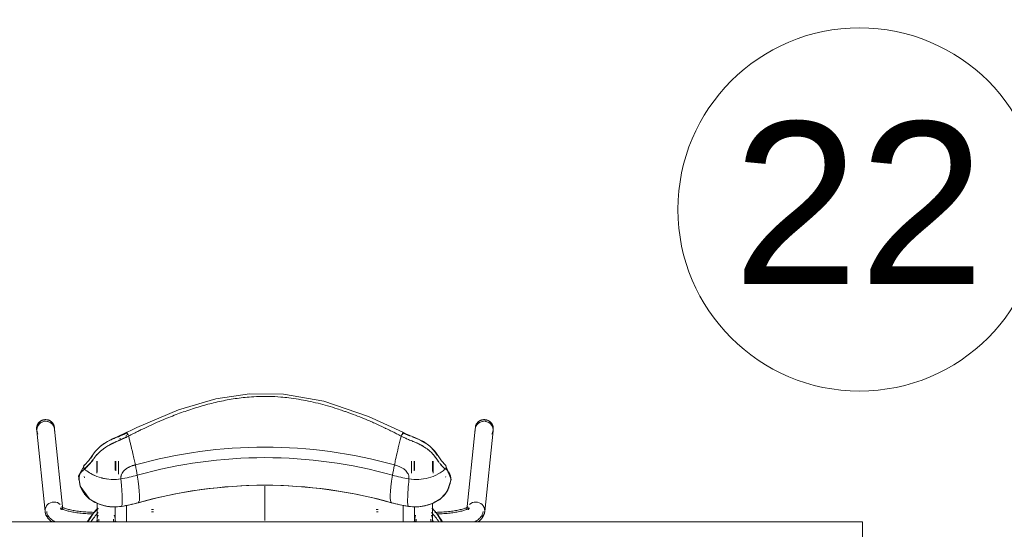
# Model space of a CAD drawing. Header units: metres. Extents: x 1.7 to 42.3, y -72.9 to -47.6.
# Tile 21 of 216: x 7.5 to 8.6, y -69.5 to -68.9. Entities that reach past the tile are written whole.
import ezdxf

# ---------------------------------------------------------------- set-up
doc = ezdxf.new("R2010")
doc.units = ezdxf.units.M
doc.layers.add('A-GENM', color=7, linetype='Continuous', lineweight=18)
doc.layers.add('I-FURN', color=7, linetype='Continuous', lineweight=18)
doc.layers.add('M-MNTG-IDEN', color=1, linetype='Continuous', lineweight=9, true_color=0xff0000)
doc.styles.add('Arial_1', font='arial.ttf', dxfattribs={"height": 0.1875})

# ---------------------------------------------------------------- blocks, each defined once
blk = doc.blocks.new('FDE_CJU03_ConjuntoUsoMúltiplo_1mesa4cadeiras - CJU03_ConjuntoUsoMúltiplo_01mesa04cadeiras-5394098-2PAV - FRIGORÍFICA')
at = {"layer": 'I-FURN', "color": 253, "true_color": 0xaaaaaa}
for p, q in [((-0.5519, 0.5646), (-0.5537, 0.5648)), ((-0.4585, 0.555), (-0.5519, 0.5646)), ((-0.5558, 0.5442), (-0.554, 0.544)), ((-0.554, 0.544), (-0.4606, 0.5344)), ((-0.4982, 0.5098), (-0.4992, 0.5099)), ((-0.4727, 0.503), (-0.4735, 0.5041)), ((-0.4467, 0.5056), (-0.4563, 0.4995)), ((-0.5049, 0.4947), (-0.5169, 0.4947)), ((-0.5028, 0.4954), (-0.5167, 0.4954)), ((-0.4498, 0.4947), (-0.4682, 0.4947)), ((-0.5457, 0.469), (-0.5494, 0.4607)), ((-0.5421, 0.4781), (-0.5448, 0.4712)), ((-0.5169, 0.474), (-0.5063, 0.474)), ((-0.5169, 0.4704), (-0.5028, 0.4704)), ((-0.5167, 0.4734), (-0.5056, 0.4734)), ((-0.4639, 0.474), (-0.4498, 0.474)), ((-0.5502, 0.4605), (-0.55, 0.4604)), ((-0.4467, 0.4609), (-0.4657, 0.4609)), ((-0.4657, 0.1409), (-0.4467, 0.1409)), ((-0.5018, 0.1314), (-0.5169, 0.1314)), ((-0.5063, 0.1277), (-0.5169, 0.1277)), ((-0.5056, 0.1284), (-0.5167, 0.1284)), ((-0.4498, 0.1277), (-0.4639, 0.1277)), ((-0.5169, 0.107), (-0.5041, 0.107)), ((-0.5167, 0.1064), (-0.5028, 0.1064)), ((-0.4681, 0.107), (-0.4498, 0.107)), ((-0.4622, 0.1081), (-0.4563, 0.1022)), ((-0.4992, 0.0918), (-0.4977, 0.0922)), ((-0.4735, 0.0976), (-0.4728, 0.0986)), ((-0.4467, 0.0961), (-0.4563, 0.1022)), ((-0.554, 0.0577), (-0.5558, 0.0575)), ((-0.4606, 0.0673), (-0.554, 0.0577)), ((-0.5519, 0.0371), (-0.4585, 0.0467)), ((-0.5537, 0.0369), (-0.5519, 0.0371))]:
    blk.add_line(p, q, dxfattribs=at)
at = {"layer": 'I-FURN', "color": 253, "true_color": 0xaaaaaa, "flags": 128}
for points in [[(-0.5537, 0.5648), (-0.5541, 0.5648), (-0.5545, 0.5648), (-0.5549, 0.5648), (-0.5553, 0.5648), (-0.5557, 0.5648), (-0.5561, 0.5647), (-0.5565, 0.5647), (-0.5569, 0.5646), (-0.5573, 0.5645), (-0.5577, 0.5644), (-0.5581, 0.5642), (-0.5585, 0.5641), (-0.5589, 0.5639), (-0.5592, 0.5637), (-0.5596, 0.5635), (-0.56, 0.5633), (-0.5603, 0.5631), (-0.5606, 0.5629), (-0.561, 0.5626), (-0.5613, 0.5624), (-0.5616, 0.5621), (-0.5619, 0.5618), (-0.5621, 0.5615), (-0.5624, 0.5612), (-0.5627, 0.5609), (-0.5629, 0.5605), (-0.5632, 0.5602), (-0.5634, 0.5599), (-0.5636, 0.5595), (-0.5638, 0.5591), (-0.5639, 0.5588), (-0.5641, 0.5584), (-0.5642, 0.558), (-0.5644, 0.5576), (-0.5645, 0.5572), (-0.5646, 0.5568), (-0.5647, 0.5564), (-0.5647, 0.556), (-0.5648, 0.5556), (-0.5648, 0.5552), (-0.5649, 0.5548), (-0.5649, 0.5544), (-0.5649, 0.554), (-0.5648, 0.5536), (-0.5648, 0.5532), (-0.5647, 0.5528), (-0.5647, 0.5524), (-0.5646, 0.552), (-0.5645, 0.5516), (-0.5644, 0.5512), (-0.5642, 0.5508), (-0.5641, 0.5504), (-0.5639, 0.55), (-0.5637, 0.5497), (-0.5635, 0.5493), (-0.5633, 0.5489), (-0.5631, 0.5486), (-0.5629, 0.5483), (-0.5626, 0.5479), (-0.5624, 0.5476), (-0.5621, 0.5473), (-0.5618, 0.547), (-0.5615, 0.5467), (-0.5612, 0.5465), (-0.5609, 0.5462), (-0.5606, 0.546), (-0.5602, 0.5457), (-0.5599, 0.5455), (-0.5595, 0.5453), (-0.5592, 0.5451), (-0.5588, 0.545), (-0.5584, 0.5448), (-0.558, 0.5447), (-0.5576, 0.5445), (-0.5572, 0.5444), (-0.5568, 0.5443), (-0.5568, 0.5443)], [(-0.4587, 0.5531), (-0.4569, 0.5528), (-0.4553, 0.5522), (-0.4538, 0.5515), (-0.4525, 0.5506), (-0.4514, 0.5497), (-0.4504, 0.5487), (-0.4495, 0.5477), (-0.4487, 0.5466), (-0.4479, 0.5455), (-0.4473, 0.5443), (-0.4467, 0.5432)], [(-0.4585, 0.555), (-0.4564, 0.5546), (-0.4545, 0.554), (-0.4528, 0.5531), (-0.4514, 0.5521), (-0.4501, 0.5511), (-0.449, 0.55), (-0.448, 0.5488), (-0.4471, 0.5477)], [(-0.5568, 0.5443), (-0.5564, 0.5443), (-0.556, 0.5442), (-0.5558, 0.5442)], [(-0.4642, 0.5359), (-0.4641, 0.5359), (-0.464, 0.5357), (-0.4638, 0.5354), (-0.4636, 0.5349), (-0.4633, 0.5344), (-0.463, 0.5338), (-0.4627, 0.533), (-0.4624, 0.5322), (-0.4621, 0.5313), (-0.4617, 0.5303), (-0.4614, 0.5292), (-0.4611, 0.528), (-0.4608, 0.5268), (-0.4605, 0.5255), (-0.4602, 0.5241), (-0.4599, 0.5227), (-0.4597, 0.5212), (-0.4594, 0.5197), (-0.4592, 0.5181), (-0.4589, 0.5165), (-0.4587, 0.5149), (-0.4585, 0.5132), (-0.4584, 0.5114), (-0.4582, 0.5096), (-0.4581, 0.5079), (-0.4579, 0.506), (-0.4578, 0.5042), (-0.4577, 0.5023), (-0.4577, 0.5005), (-0.4576, 0.4986), (-0.4576, 0.4972)], [(-0.4628, 0.5372), (-0.4627, 0.5371), (-0.4626, 0.537), (-0.4624, 0.5367), (-0.4621, 0.5363), (-0.4619, 0.5358), (-0.4615, 0.5352), (-0.4612, 0.5345), (-0.4609, 0.5336), (-0.4606, 0.5328), (-0.4602, 0.5318), (-0.4599, 0.5307), (-0.4596, 0.5296), (-0.4592, 0.5284), (-0.4589, 0.5271), (-0.4586, 0.5258), (-0.4583, 0.5244), (-0.458, 0.5229), (-0.4578, 0.5214), (-0.4575, 0.5199), (-0.4573, 0.5183), (-0.457, 0.5166), (-0.4568, 0.5149), (-0.4566, 0.5132), (-0.4565, 0.5115), (-0.4563, 0.5097), (-0.4562, 0.5078), (-0.456, 0.506), (-0.4559, 0.5041), (-0.4558, 0.5023), (-0.4558, 0.5004)], [(-0.4604, 0.5363), (-0.4612, 0.5364), (-0.4618, 0.5366), (-0.4623, 0.5369), (-0.4626, 0.5371), (-0.4627, 0.5372), (-0.4628, 0.5372)], [(-0.5124, 0.5095), (-0.4958, 0.5162), (-0.4819, 0.5114), (-0.474, 0.5047), (-0.4735, 0.5041)], [(-0.5124, 0.5095), (-0.5172, 0.5052), (-0.5217, 0.502), (-0.5286, 0.4973), (-0.5341, 0.4917), (-0.5395, 0.4841), (-0.5438, 0.475), (-0.5486, 0.4638), (-0.5502, 0.4605)], [(-0.4728, 0.5031), (-0.4684, 0.4953), (-0.4654, 0.4869), (-0.464, 0.478), (-0.4645, 0.4667)], [(-0.5238, 0.5002), (-0.5274, 0.4979), (-0.5327, 0.4931)], [(-0.4469, 0.4947), (-0.4476, 0.4947), (-0.4483, 0.4947), (-0.4489, 0.4947), (-0.4494, 0.4947), (-0.4498, 0.4947)], [(-0.4498, 0.4928), (-0.4493, 0.4928), (-0.4488, 0.4928), (-0.4482, 0.4928), (-0.4475, 0.4928), (-0.4467, 0.4928)], [(-0.5368, 0.4878), (-0.5378, 0.4863), (-0.5413, 0.4798)], [(-0.4688, 0.4474), (-0.4671, 0.4539), (-0.4657, 0.4606), (-0.4645, 0.4668)], [(-0.4469, 0.4759), (-0.4476, 0.4759), (-0.4483, 0.4759), (-0.4489, 0.4759), (-0.4494, 0.4759), (-0.4498, 0.4759)], [(-0.4498, 0.474), (-0.4493, 0.474), (-0.4488, 0.474), (-0.4482, 0.474), (-0.4475, 0.474), (-0.4467, 0.474)], [(-0.5502, 0.4605), (-0.5686, 0.4206), (-0.5861, 0.3689), (-0.5945, 0.3225), (-0.5948, 0.283), (-0.5889, 0.2441), (-0.5762, 0.2008), (-0.5559, 0.1527), (-0.552, 0.1449), (-0.5502, 0.1412)], [(-0.5458, 0.4584), (-0.5468, 0.4589), (-0.5478, 0.4594), (-0.5487, 0.4598), (-0.5494, 0.4602), (-0.5499, 0.4604), (-0.5501, 0.4605), (-0.5502, 0.4605)], [(-0.5494, 0.4607), (-0.5495, 0.4606), (-0.5495, 0.4604)], [(-0.4688, 0.1543), (-0.4741, 0.1748), (-0.4787, 0.1955), (-0.4824, 0.2164), (-0.4853, 0.2374), (-0.4873, 0.2585), (-0.4886, 0.2797), (-0.489, 0.3009), (-0.4886, 0.3222), (-0.4873, 0.3433), (-0.4852, 0.3645), (-0.4823, 0.3855), (-0.4786, 0.4064), (-0.4741, 0.427), (-0.4688, 0.4474)], [(-0.4611, 0.4295), (-0.4611, 0.4299), (-0.4611, 0.4303), (-0.4611, 0.4307), (-0.4611, 0.431), (-0.4611, 0.4312), (-0.4611, 0.4315), (-0.4611, 0.4317), (-0.4611, 0.4318)], [(-0.4581, 0.4318), (-0.4581, 0.4316), (-0.4581, 0.4314), (-0.4581, 0.4311), (-0.4581, 0.4309), (-0.4581, 0.4305), (-0.4581, 0.4302), (-0.4581, 0.4298)], [(-0.4611, 0.1699), (-0.4611, 0.1701), (-0.4611, 0.1703), (-0.4611, 0.1706), (-0.4611, 0.1708), (-0.4611, 0.1712), (-0.4611, 0.1715), (-0.4611, 0.1719)], [(-0.4581, 0.1722), (-0.4581, 0.1718), (-0.4581, 0.1714), (-0.4581, 0.171), (-0.4581, 0.1707), (-0.4581, 0.1705), (-0.4581, 0.1702), (-0.4581, 0.17), (-0.4581, 0.1699)], [(-0.4645, 0.1349), (-0.4657, 0.1416), (-0.4672, 0.1482), (-0.4688, 0.1543)], [(-0.5502, 0.1412), (-0.5447, 0.1291), (-0.5425, 0.1241), (-0.5397, 0.1188), (-0.5344, 0.111), (-0.5281, 0.1045), (-0.5226, 0.1006), (-0.5178, 0.0971), (-0.5124, 0.0922)], [(-0.5495, 0.1412), (-0.5495, 0.1411), (-0.5494, 0.141)], [(-0.4645, 0.135), (-0.4639, 0.126), (-0.4649, 0.1171), (-0.4675, 0.1085), (-0.4728, 0.0986)], [(-0.4498, 0.1277), (-0.4493, 0.1277), (-0.4488, 0.1277), (-0.4482, 0.1277), (-0.4475, 0.1277), (-0.4467, 0.1277)], [(-0.4469, 0.1258), (-0.4476, 0.1258), (-0.4483, 0.1258), (-0.4489, 0.1258), (-0.4494, 0.1258), (-0.4498, 0.1258)], [(-0.4642, 0.0658), (-0.4641, 0.0658), (-0.464, 0.066), (-0.4638, 0.0663), (-0.4636, 0.0668), (-0.4633, 0.0673), (-0.463, 0.0679), (-0.4627, 0.0687), (-0.4624, 0.0695), (-0.4621, 0.0704), (-0.4617, 0.0714), (-0.4614, 0.0725), (-0.4611, 0.0737), (-0.4608, 0.0749), (-0.4605, 0.0762), (-0.4602, 0.0776), (-0.4599, 0.079), (-0.4597, 0.0805), (-0.4594, 0.082), (-0.4592, 0.0836), (-0.4589, 0.0852), (-0.4587, 0.0868), (-0.4585, 0.0885), (-0.4584, 0.0903), (-0.4582, 0.0921), (-0.4581, 0.0938), (-0.4579, 0.0957), (-0.4578, 0.0975), (-0.4577, 0.0994), (-0.4577, 0.1012), (-0.4576, 0.1031)], [(-0.4467, 0.0963), (-0.4579, 0.1035), (-0.4624, 0.108)], [(-0.4498, 0.1089), (-0.4493, 0.1089), (-0.4488, 0.1089), (-0.4482, 0.1089), (-0.4475, 0.1089), (-0.4467, 0.1089)], [(-0.4469, 0.107), (-0.4476, 0.107), (-0.4483, 0.107), (-0.4489, 0.107), (-0.4494, 0.107), (-0.4498, 0.107)], [(-0.5124, 0.0922), (-0.4999, 0.0854), (-0.4881, 0.0874), (-0.4735, 0.0976)], [(-0.4628, 0.0645), (-0.4627, 0.0646), (-0.4626, 0.0647), (-0.4624, 0.065), (-0.4621, 0.0654), (-0.4619, 0.0659), (-0.4615, 0.0665), (-0.4612, 0.0673), (-0.4609, 0.0681), (-0.4606, 0.0689), (-0.4602, 0.0699), (-0.4599, 0.071), (-0.4596, 0.0721), (-0.4592, 0.0733), (-0.4589, 0.0746), (-0.4586, 0.0759), (-0.4583, 0.0773), (-0.458, 0.0788), (-0.4578, 0.0803), (-0.4575, 0.0818), (-0.4573, 0.0834), (-0.457, 0.0851), (-0.4568, 0.0868), (-0.4566, 0.0885), (-0.4565, 0.0902), (-0.4563, 0.092), (-0.4562, 0.0939), (-0.456, 0.0957), (-0.4559, 0.0976), (-0.4558, 0.0994), (-0.4558, 0.1013)], [(-0.5568, 0.0574), (-0.5572, 0.0573), (-0.5576, 0.0572), (-0.558, 0.057), (-0.5584, 0.0569), (-0.5588, 0.0567), (-0.5591, 0.0566), (-0.5595, 0.0564), (-0.5599, 0.0562), (-0.5602, 0.056), (-0.5605, 0.0557), (-0.5609, 0.0555), (-0.5612, 0.0552), (-0.5615, 0.055), (-0.5618, 0.0547), (-0.5621, 0.0544), (-0.5623, 0.0541), (-0.5626, 0.0538), (-0.5629, 0.0535), (-0.5631, 0.0531), (-0.5633, 0.0528), (-0.5635, 0.0524), (-0.5637, 0.0521), (-0.5639, 0.0517), (-0.5641, 0.0513), (-0.5642, 0.0509), (-0.5643, 0.0506), (-0.5645, 0.0502), (-0.5646, 0.0498), (-0.5647, 0.0494), (-0.5647, 0.049), (-0.5648, 0.0486), (-0.5648, 0.0482), (-0.5649, 0.0477), (-0.5649, 0.0473), (-0.5649, 0.0469), (-0.5648, 0.0465), (-0.5648, 0.0461), (-0.5648, 0.0457), (-0.5647, 0.0453), (-0.5646, 0.0449), (-0.5645, 0.0445), (-0.5644, 0.0441), (-0.5643, 0.0437), (-0.5641, 0.0433), (-0.5639, 0.043), (-0.5638, 0.0426), (-0.5636, 0.0422), (-0.5634, 0.0419), (-0.5632, 0.0415), (-0.5629, 0.0412), (-0.5627, 0.0408), (-0.5624, 0.0405), (-0.5622, 0.0402), (-0.5619, 0.0399), (-0.5616, 0.0396), (-0.5613, 0.0394), (-0.561, 0.0391), (-0.5607, 0.0388), (-0.5603, 0.0386), (-0.56, 0.0384), (-0.5596, 0.0382), (-0.5593, 0.038), (-0.5589, 0.0378), (-0.5585, 0.0376), (-0.5581, 0.0375), (-0.5578, 0.0374), (-0.5574, 0.0372), (-0.557, 0.0371), (-0.5566, 0.0371), (-0.5562, 0.037), (-0.5558, 0.0369), (-0.5554, 0.0369), (-0.5549, 0.0369), (-0.5545, 0.0369), (-0.5541, 0.0369), (-0.5537, 0.0369), (-0.5537, 0.0369)], [(-0.5558, 0.0575), (-0.5562, 0.0575), (-0.5566, 0.0574), (-0.5568, 0.0574)], [(-0.4604, 0.0654), (-0.4612, 0.0653), (-0.4618, 0.0651), (-0.4623, 0.0648), (-0.4626, 0.0646), (-0.4627, 0.0645), (-0.4628, 0.0645)], [(-0.4587, 0.0486), (-0.4569, 0.0489), (-0.4553, 0.0495), (-0.4538, 0.0502), (-0.4525, 0.0511), (-0.4514, 0.052), (-0.4504, 0.053), (-0.4495, 0.054), (-0.4487, 0.0551), (-0.4479, 0.0562), (-0.4473, 0.0574), (-0.4467, 0.0585)], [(-0.4585, 0.0467), (-0.4564, 0.0471), (-0.4545, 0.0477), (-0.4528, 0.0486), (-0.4514, 0.0496), (-0.4501, 0.0506), (-0.449, 0.0517), (-0.448, 0.0529), (-0.4471, 0.054)]]:
    blk.add_lwpolyline(points, dxfattribs=at)
at = {"layer": 'I-FURN', "color": 253, "true_color": 0xaaaaaa}
for centre, major_axis, ratio, start_param, end_param in [((-0.553, 0.5543), (0.0011, 0.0103), 0.967163, 0.656571, 1.578726), ((-0.553, 0.5543), (0.0011, 0.0103), 0.967163, 0.589816, 1.471565), ((-0.553, 0.5543), (0.0011, 0.0103), 0.967163, 5.858731, 6.905929), ((-0.553, 0.5543), (0.0011, 0.0103), 0.967163, 5.976302, 6.851227), ((-0.553, 0.5543), (0.0011, 0.0103), 0.967163, 1.471565, 1.598786), ((-0.553, 0.5543), (0.0011, 0.0103), 0.967163, 1.669941, 3.417141), ((-0.553, 0.5543), (0.0011, 0.0103), 0.967163, 1.838177, 2.584285), ((-0.4596, 0.5447), (0.0011, 0.0103), 0.967163, 0.099145, 1.669941), ((-0.4596, 0.5447), (0.0011, 0.0103), 0.967163, 5.596932, 6.38233), ((-0.553, 0.5543), (0.0011, 0.0103), 0.967163, 2.855299, 3.042361), ((-0.553, 0.5543), (0.0011, 0.0103), 0.967163, 3.083385, 3.394061), ((-0.4596, 0.5447), (0.0011, 0.0103), 0.967163, 1.669941, 2.455339), ((-0.4498, 0.4844), (0, 0.0103), 0.978148, 5.962504, 6.738191), ((-0.6563, 0.4942), (0, 0.1656), 0.978148, 4.432561, 4.549768), ((-0.7607, 0.5144), (-0.2962, 0.0475), 0.033662, 2.678566, 2.779171), ((-0.4498, 0.4844), (0, 0.0103), 0.978148, 2.686587, 3.462274), ((-0.5733, 0.4706), (-0.077, 0.0216), 0.057423, 1.951227, 2.011546), ((-0.5733, 0.4706), (-0.077, 0.0216), 0.057423, 2.011546, 2.373457), ((-0.7607, 0.5144), (-0.2962, 0.0475), 0.033662, 2.779174, 2.829474), ((-0.7607, 0.5144), (-0.2962, 0.0475), 0.033662, 2.829483, 2.879776), ((-0.7607, 0.5144), (-0.2962, 0.0475), 0.033662, 2.879782, 2.930079), ((-0.7607, 0.5144), (-0.2962, 0.0475), 0.033662, 2.930086, 2.980382), ((-0.6283, 0.4942), (0, 0.1696), 0.978148, 4.432561, 4.546899), ((-0.7607, 0.5144), (-0.2962, 0.0475), 0.033662, 2.980391, 3.030684), ((-0.7607, 0.5144), (-0.2962, 0.0475), 0.033662, 3.030688, 3.13129), ((-0.0027, 0.3009), (0, 0.5423), 0.978148, 1.290968, 1.850624), ((0.0018, 0.3009), (0, 0.5344), 0.978148, 1.290968, 1.850624), ((-0.5733, 0.4706), (-0.077, 0.0216), 0.057423, 2.373457, 2.433775), ((-0.5733, 0.4706), (-0.077, 0.0216), 0.057423, 2.433775, 2.494094), ((-0.6051, 0.481), (-0.1174, 0.033), 0.057423, 2.494094, 2.683805), ((-0.7576, 0.5286), (-0.2888, 0.0812), 0.057423, 2.683805, 3.136529), ((0.0298, 0.3009), (0, 0.5304), 0.978148, 1.290968, 1.850624), ((-0.5733, 0.1311), (0.077, 0.0216), 0.057423, 0.828536, 0.949227), ((-0.5733, 0.1311), (0.077, 0.0216), 0.057423, 0.707844, 0.828536), ((-0.5733, 0.1311), (0.077, 0.0216), 0.057423, 0.647499, 0.707844), ((-0.6051, 0.1207), (0.1174, 0.033), 0.057423, 0.457788, 0.647499), ((-0.7576, 0.0731), (0.2888, 0.0812), 0.057423, 0.005064, 0.457788), ((-0.6563, 0.1075), (0, 0.1656), 0.978148, 4.87501, 4.992217), ((-0.6283, 0.1075), (0, 0.1696), 0.978148, 4.87501, 4.992217), ((-0.5733, 0.1311), (0.077, 0.0216), 0.057423, 1.130264, 1.19061), ((-0.5733, 0.1311), (0.077, 0.0216), 0.057423, 1.069918, 1.130264), ((-0.5733, 0.1311), (0.077, 0.0216), 0.057423, 1.009573, 1.069918), ((-0.5733, 0.1311), (0.077, 0.0216), 0.057423, 0.949227, 1.009573), ((-0.7607, 0.0873), (0.2962, 0.0475), 0.033662, 0.010303, 0.463027), ((-0.4498, 0.1174), (0, 0.0104), 0.978148, 5.962504, 6.738191), ((-0.4498, 0.1174), (0, 0.0104), 0.978148, 2.686587, 3.462274), ((-0.553, 0.0474), (-0.0011, 0.0103), 0.967163, 6.007637, 7.754837), ((-0.553, 0.0474), (-0.0011, 0.0103), 0.967163, 0.11131, 0.292291), ((-0.553, 0.0474), (-0.0011, 0.0103), 0.967163, 6.024579, 6.341456), ((-0.4596, 0.057), (-0.0011, 0.0103), 0.967163, 0.686253, 1.471651), ((-0.4596, 0.057), (-0.0011, 0.0103), 0.967163, 1.471651, 3.042448), ((-0.553, 0.0474), (-0.0011, 0.0103), 0.967163, 1.542415, 1.670028), ((-0.553, 0.0474), (-0.0011, 0.0103), 0.967163, 1.562269, 2.487708), ((-0.553, 0.0474), (-0.0011, 0.0103), 0.967163, 0.556614, 1.30677), ((-0.4596, 0.057), (-0.0011, 0.0103), 0.967163, 3.042448, 3.827846), ((-0.553, 0.0474), (-0.0011, 0.0103), 0.967163, 1.670028, 2.5491), ((-0.553, 0.0474), (-0.0011, 0.0103), 0.967163, 2.518849, 3.566047), ((-0.553, 0.0474), (-0.0011, 0.0103), 0.967163, 2.569231, 3.45142)]:
    blk.add_ellipse(centre, major_axis=major_axis, ratio=ratio, start_param=start_param, end_param=end_param, dxfattribs=at)
for points, knots in [([(-0.4897, 0.5146), (-0.4905, 0.5148), (-0.4917, 0.5152), (-0.4933, 0.5155), (-0.4945, 0.5157), (-0.4955, 0.5157), (-0.4969, 0.5158), (-0.4985, 0.5156), (-0.5003, 0.5153), (-0.502, 0.5148), (-0.5036, 0.514), (-0.5056, 0.5126), (-0.507, 0.5111), (-0.5079, 0.5097)], [0.5090671, 0.5090671, 0.5090671, 0.5090671, 0.55, 0.575, 0.6, 0.625, 0.65, 0.7, 0.75, 0.8, 0.85, 0.9, 1, 1, 1, 1]), ([(-0.5049, 0.5122), (-0.5048, 0.5123), (-0.5037, 0.5133), (-0.5022, 0.5144), (-0.5001, 0.5153), (-0.4984, 0.5157), (-0.4972, 0.5158), (-0.4966, 0.5158)], [0.0876695, 0.0876695, 0.0876695, 0.0876695, 0.1, 0.2, 0.25, 0.3, 0.3463075, 0.3463075, 0.3463075, 0.3463075]), ([(-0.4943, 0.5156), (-0.4939, 0.5156), (-0.4932, 0.5155), (-0.4917, 0.5152), (-0.4907, 0.515), (-0.4901, 0.5148)], [0.4, 0.4, 0.4, 0.4, 0.425, 0.45, 0.48350906, 0.48350906, 0.48350906, 0.48350906]), ([(-0.4737, 0.5043), (-0.4742, 0.5049), (-0.4752, 0.506), (-0.4766, 0.5075), (-0.4779, 0.5085), (-0.4788, 0.5093), (-0.4795, 0.5098), (-0.4802, 0.5103), (-0.481, 0.5109), (-0.4819, 0.5114), (-0.4828, 0.512), (-0.4837, 0.5124), (-0.4845, 0.5127), (-0.4855, 0.5131), (-0.4869, 0.5137), (-0.4881, 0.5141), (-0.489, 0.5144)], [0, 0, 0, 0, 0.05, 0.1, 0.15, 0.175, 0.2, 0.225, 0.25, 0.3, 0.35, 0.375, 0.4, 0.425, 0.45, 0.495546, 0.495546, 0.495546, 0.495546]), ([(-0.4843, 0.5126), (-0.4836, 0.5122), (-0.4825, 0.5117), (-0.4813, 0.511), (-0.4805, 0.5104), (-0.4798, 0.51), (-0.4795, 0.5097), (-0.4793, 0.5096)], [0.6, 0.6, 0.6, 0.6, 0.65, 0.7, 0.75, 0.775, 0.7919906, 0.7919906, 0.7919906, 0.7919906]), ([(-0.5458, 0.4584), (-0.5453, 0.4594), (-0.5445, 0.461), (-0.5433, 0.4636), (-0.5424, 0.4657), (-0.5413, 0.4681), (-0.5402, 0.4709), (-0.5389, 0.4742), (-0.5375, 0.4773), (-0.5363, 0.4798), (-0.5353, 0.4818), (-0.5342, 0.4836), (-0.5329, 0.4857), (-0.531, 0.4884), (-0.5289, 0.4912), (-0.5269, 0.4934), (-0.5254, 0.4948), (-0.5245, 0.4956), (-0.5237, 0.4962), (-0.5229, 0.4969), (-0.522, 0.4975), (-0.5212, 0.4981), (-0.5203, 0.4988), (-0.5192, 0.4995), (-0.5177, 0.5006), (-0.5165, 0.5014), (-0.5158, 0.502)], [0, 0, 0, 0, 0.0625, 0.09375, 0.125, 0.15625, 0.1875, 0.21875, 0.25, 0.28125, 0.3125, 0.34375, 0.375, 0.40625, 0.4375, 0.46875, 0.484375, 0.5, 0.515625, 0.53125, 0.5625, 0.59375, 0.625, 0.65625, 0.6875, 0.7399152, 0.7399152, 0.7399152, 0.7399152]), ([(-0.5157, 0.502), (-0.516, 0.5018), (-0.5167, 0.5012), (-0.5178, 0.5005), (-0.5189, 0.4998), (-0.5197, 0.4992), (-0.5201, 0.4989), (-0.5203, 0.4988)], [0.2600737, 0.2600737, 0.2600737, 0.2600737, 0.28125, 0.3125, 0.34375, 0.359375, 0.375, 0.375, 0.375, 0.375]), ([(-0.5076, 0.5094), (-0.5079, 0.5089), (-0.5085, 0.5082), (-0.5095, 0.5072), (-0.5104, 0.5064), (-0.5115, 0.5055), (-0.5127, 0.5045), (-0.5141, 0.5034), (-0.5149, 0.5026), (-0.5153, 0.5023)], [0, 0, 0, 0, 0.0625, 0.09375, 0.125, 0.15625, 0.1875, 0.21875, 0.25, 0.25, 0.25, 0.25]), ([(-0.5153, 0.5023), (-0.5149, 0.5026), (-0.514, 0.5033), (-0.5126, 0.5044), (-0.5114, 0.5055), (-0.5101, 0.5067), (-0.5087, 0.5081), (-0.508, 0.509), (-0.5076, 0.5094)], [0.75, 0.75, 0.75, 0.75, 0.78125, 0.8125, 0.84375, 0.875, 0.9375, 1, 1, 1, 1]), ([(-0.5093, 0.5103), (-0.51, 0.5105), (-0.5111, 0.5104), (-0.5121, 0.5098), (-0.5124, 0.5095)], [0.25, 0.25, 0.25, 0.25, 0.5, 0.6689889, 0.6689889, 0.6689889, 0.6689889]), ([(-0.5124, 0.5095), (-0.5123, 0.5096), (-0.512, 0.5099), (-0.5113, 0.5102), (-0.5103, 0.5105), (-0.509, 0.5103), (-0.5081, 0.5098), (-0.5076, 0.5094)], [0.3327516, 0.3327516, 0.3327516, 0.3327516, 0.375, 0.5, 0.625, 0.75, 1, 1, 1, 1]), ([(-0.4791, 0.5095), (-0.4789, 0.5093), (-0.4785, 0.509), (-0.4777, 0.5083), (-0.4766, 0.5074), (-0.4755, 0.5064), (-0.4749, 0.5057), (-0.4748, 0.5056)], [0.8, 0.8, 0.8, 0.8, 0.825, 0.85, 0.9, 0.95, 0.9578834, 0.9578834, 0.9578834, 0.9578834]), ([(-0.4654, 0.4866), (-0.4662, 0.4898), (-0.4684, 0.496), (-0.4718, 0.5017), (-0.4737, 0.5043)], [0.5099894, 0.5099894, 0.5099894, 0.5099894, 0.75, 1, 1, 1, 1]), ([(-0.4468, 0.5063), (-0.4509, 0.5037), (-0.4563, 0.4997), (-0.4614, 0.4952), (-0.4627, 0.4939)], [0.5379186, 0.5379186, 0.5379186, 0.5379186, 0.75, 0.8312939, 0.8312939, 0.8312939, 0.8312939]), ([(-0.5203, 0.4988), (-0.5205, 0.4986), (-0.5208, 0.4984), (-0.5214, 0.4979), (-0.5221, 0.4974), (-0.5229, 0.4969), (-0.5238, 0.4962), (-0.5243, 0.4958), (-0.5245, 0.4956)], [0.375, 0.375, 0.375, 0.375, 0.390625, 0.40625, 0.4375, 0.46875, 0.484375, 0.5, 0.5, 0.5, 0.5]), ([(-0.4982, 0.4674), (-0.4985, 0.4674), (-0.4991, 0.4673), (-0.4997, 0.4672), (-0.5001, 0.4671)], [-0.8888889, -0.8888889, -0.8888889, -0.8888889, -0.8333333, -0.7777827, -0.7777827, -0.7777827, -0.7777827]), ([(-0.4964, 0.4674), (-0.4968, 0.4674), (-0.4974, 0.4674), (-0.498, 0.4674), (-0.4982, 0.4674)], [-1, -1, -1, -1, -0.9166667, -0.8890389, -0.8890389, -0.8890389, -0.8890389]), ([(-0.5458, 0.4584), (-0.5464, 0.4573), (-0.5473, 0.4556), (-0.5485, 0.4531), (-0.55, 0.4503), (-0.552, 0.4462), (-0.5543, 0.4415), (-0.5562, 0.4375), (-0.5577, 0.4343), (-0.5592, 0.431), (-0.5606, 0.428), (-0.5614, 0.4261), (-0.5618, 0.4253)], [-1, -1, -1, -1, -0.9826389, -0.9739583, -0.9652778, -0.9479167, -0.9305556, -0.921875, -0.9131944, -0.9045139, -0.8958333, -0.8888889, -0.8888889, -0.8888889, -0.8888889]), ([(-0.5042, 0.4651), (-0.5049, 0.4646), (-0.5059, 0.4637), (-0.5073, 0.4621), (-0.508, 0.4612), (-0.5083, 0.4607)], [-0.5555556, -0.5555556, -0.5555556, -0.5555556, -0.4444444, -0.3888889, -0.3333333, -0.3333333, -0.3333333, -0.3333333]), ([(-0.5618, 0.4253), (-0.5623, 0.424), (-0.5638, 0.4208), (-0.5666, 0.414), (-0.57, 0.4054), (-0.573, 0.3974), (-0.5747, 0.3924), (-0.5752, 0.391)], [-0.8888889, -0.8888889, -0.8888889, -0.8888889, -0.8784722, -0.8611111, -0.8263889, -0.7916667, -0.7777778, -0.7777778, -0.7777778, -0.7777778]), ([(-0.5752, 0.391), (-0.5759, 0.3888), (-0.5779, 0.3829), (-0.5808, 0.3734), (-0.5838, 0.3623), (-0.5872, 0.3474), (-0.5897, 0.333), (-0.5907, 0.3223), (-0.591, 0.3192)], [-0.7777778, -0.7777778, -0.7777778, -0.7777778, -0.7569444, -0.7222222, -0.6875, -0.6527778, -0.5833333, -0.5555556, -0.5555556, -0.5555556, -0.5555556]), ([(-0.591, 0.3192), (-0.5914, 0.3147), (-0.592, 0.3024), (-0.5916, 0.2901), (-0.591, 0.2825)], [-0.5555555, -0.5555555, -0.5555555, -0.5555555, -0.5138889, -0.4444444, -0.4444444, -0.4444444, -0.4444444]), ([(-0.488, 0.3009), (-0.4858, 0.3009), (-0.4818, 0.3009), (-0.476, 0.3009), (-0.4706, 0.3009), (-0.4661, 0.3009), (-0.4626, 0.3009), (-0.4599, 0.3009), (-0.4572, 0.3009), (-0.454, 0.3009), (-0.451, 0.3009), (-0.4488, 0.3009), (-0.4481, 0.3009)], [0.0571196, 0.0571196, 0.0571196, 0.0571196, 0.0833333, 0.1041667, 0.125, 0.1458333, 0.15625, 0.1666667, 0.1770833, 0.1875, 0.2083333, 0.2178571, 0.2178571, 0.2178571, 0.2178571]), ([(-0.5618, 0.1764), (-0.5604, 0.1733), (-0.5575, 0.1668), (-0.5536, 0.1586), (-0.5507, 0.1528), (-0.5487, 0.1489), (-0.5471, 0.1457), (-0.5462, 0.1441), (-0.5458, 0.1433)], [-0.1111111, -0.1111111, -0.1111111, -0.1111111, -0.0833333, -0.0555556, -0.0416667, -0.0277778, -0.0138889, 0, 0, 0, 0]), ([(-0.5126, 0.1511), (-0.5125, 0.1507), (-0.5122, 0.1499), (-0.5119, 0.1486), (-0.5116, 0.1478), (-0.5115, 0.1475)], [-1, -1, -1, -1, -0.9583333, -0.9166667, -0.8889661, -0.8889661, -0.8889661, -0.8889661]), ([(-0.5502, 0.1412), (-0.5502, 0.1412), (-0.55, 0.1413), (-0.5494, 0.1416), (-0.5482, 0.1421), (-0.5467, 0.1428), (-0.5458, 0.1433)], [0.3272764, 0.3272764, 0.3272764, 0.3272764, 0.5, 0.625, 0.75, 1, 1, 1, 1]), ([(-0.5494, 0.141), (-0.5487, 0.1395), (-0.5476, 0.1373), (-0.5465, 0.1347), (-0.5458, 0.1331), (-0.5453, 0.1319), (-0.5449, 0.1309), (-0.5442, 0.1291), (-0.5432, 0.1266), (-0.5421, 0.1242), (-0.5412, 0.1221), (-0.5406, 0.121), (-0.5404, 0.1206)], [0, 0, 0, 0, 0.0357143, 0.0535714, 0.0714286, 0.0803571, 0.0892857, 0.1071429, 0.125, 0.1428571, 0.1607143, 0.1746299, 0.1746299, 0.1746299, 0.1746299]), ([(-0.5458, 0.1433), (-0.5452, 0.1419), (-0.5441, 0.1393), (-0.5425, 0.1357), (-0.5412, 0.133), (-0.5403, 0.1311), (-0.5397, 0.1297), (-0.5391, 0.1286), (-0.5386, 0.1274), (-0.5381, 0.1263), (-0.5376, 0.1253), (-0.5372, 0.1243), (-0.5368, 0.1234), (-0.5362, 0.1224), (-0.5355, 0.1211), (-0.5344, 0.1193), (-0.5333, 0.1175), (-0.5322, 0.1159), (-0.5317, 0.1151), (-0.5314, 0.1147)], [0, 0, 0, 0, 0.0357143, 0.0714286, 0.1071429, 0.125, 0.1428571, 0.1607143, 0.1785714, 0.2142857, 0.25, 0.2678571, 0.2857143, 0.3035714, 0.3214286, 0.3571429, 0.3928571, 0.4107143, 0.4285714, 0.4285714, 0.4285714, 0.4285714]), ([(-0.5397, 0.1298), (-0.5399, 0.1303), (-0.5404, 0.1315), (-0.541, 0.1329), (-0.5416, 0.1343), (-0.5425, 0.1364), (-0.5439, 0.1393), (-0.5451, 0.1419), (-0.5458, 0.1433)], [0.8571429, 0.8571429, 0.8571429, 0.8571429, 0.875, 0.8928571, 0.9107143, 0.9285714, 0.9642857, 1, 1, 1, 1]), ([(-0.5115, 0.1475), (-0.5114, 0.1473), (-0.5112, 0.1467), (-0.5108, 0.1456), (-0.5104, 0.1447), (-0.5101, 0.1442), (-0.5101, 0.144)], [-0.8888889, -0.8888889, -0.8888889, -0.8888889, -0.875, -0.8333333, -0.7916667, -0.7777778, -0.7777778, -0.7777778, -0.7777778]), ([(-0.5101, 0.144), (-0.5099, 0.1438), (-0.5096, 0.1431), (-0.509, 0.142), (-0.5082, 0.1408), (-0.5073, 0.1396), (-0.506, 0.138), (-0.5049, 0.1371), (-0.5042, 0.1366)], [-0.7777049, -0.7777049, -0.7777049, -0.7777049, -0.75, -0.7083333, -0.6666667, -0.6111111, -0.5555556, -0.4444444, -0.4444444, -0.4444444, -0.4444444]), ([(-0.5432, 0.134), (-0.5432, 0.1339), (-0.5431, 0.1336), (-0.5429, 0.1332), (-0.5428, 0.133)], [0.072600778, 0.072600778, 0.072600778, 0.072600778, 0.075, 0.082470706, 0.082470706, 0.082470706, 0.082470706]), ([(-0.5076, 0.0923), (-0.5088, 0.0936), (-0.5102, 0.0952), (-0.5123, 0.0971), (-0.5137, 0.0984), (-0.515, 0.0995), (-0.5161, 0.1003), (-0.5171, 0.101), (-0.518, 0.1017), (-0.5187, 0.1022), (-0.5193, 0.1026), (-0.5197, 0.103), (-0.5201, 0.1033), (-0.5204, 0.1035), (-0.5207, 0.1037), (-0.5213, 0.1041), (-0.5223, 0.1049), (-0.5239, 0.1062), (-0.5255, 0.1077), (-0.5272, 0.1095), (-0.5289, 0.1114), (-0.5304, 0.1134), (-0.5314, 0.1147), (-0.5323, 0.1159), (-0.5334, 0.1175), (-0.5345, 0.1194), (-0.5355, 0.1211), (-0.5362, 0.1225), (-0.5368, 0.1234), (-0.5371, 0.1242), (-0.5375, 0.1249), (-0.5377, 0.1254), (-0.5381, 0.1262), (-0.5385, 0.127), (-0.539, 0.1282), (-0.5395, 0.1292), (-0.5397, 0.1298)], [0, 0, 0, 0, 0.0714286, 0.0892857, 0.1071429, 0.1428571, 0.1607143, 0.1785714, 0.2142857, 0.25, 0.2678571, 0.2857143, 0.3035714, 0.3214286, 0.3571429, 0.3928571, 0.4285714, 0.4642857, 0.4821429, 0.5, 0.5357143, 0.5535714, 0.5714286, 0.5892857, 0.6071429, 0.6428571, 0.6785714, 0.6964286, 0.7142857, 0.7321429, 0.75, 0.7857143, 0.8035714, 0.8214286, 0.8392857, 0.8571429, 0.8571429, 0.8571429, 0.8571429]), ([(-0.5042, 0.1366), (-0.5035, 0.1361), (-0.5024, 0.1355), (-0.5011, 0.1349), (-0.5004, 0.1347), (-0.5001, 0.1346)], [-0.4444444, -0.4444444, -0.4444444, -0.4444444, -0.3333333, -0.2777778, -0.2222222, -0.2222222, -0.2222222, -0.2222222]), ([(-0.4731, 0.0982), (-0.4711, 0.101), (-0.4678, 0.1069), (-0.4637, 0.1197), (-0.4636, 0.1292), (-0.4646, 0.135)], [0, 0, 0, 0, 0.25, 0.5, 1, 1, 1, 1]), ([(-0.5381, 0.1165), (-0.538, 0.1163), (-0.5378, 0.1159), (-0.5375, 0.1154), (-0.5371, 0.1148), (-0.5367, 0.1143), (-0.5363, 0.1138), (-0.5359, 0.1131), (-0.5353, 0.1124), (-0.5347, 0.1116), (-0.534, 0.1107), (-0.5331, 0.1097), (-0.532, 0.1084), (-0.5305, 0.1069), (-0.5291, 0.1056), (-0.5278, 0.1044), (-0.5266, 0.1035), (-0.5257, 0.1029), (-0.5246, 0.1022), (-0.5236, 0.1016), (-0.5228, 0.1012), (-0.5222, 0.1008), (-0.5216, 0.1004), (-0.5209, 0.1), (-0.5205, 0.0997), (-0.5202, 0.0995), (-0.5202, 0.0994)], [0.2397762, 0.2397762, 0.2397762, 0.2397762, 0.25, 0.2678571, 0.2767857, 0.2857143, 0.2946429, 0.3035714, 0.3214286, 0.3392857, 0.3571429, 0.3928571, 0.4285714, 0.4642857, 0.5, 0.5357143, 0.5714286, 0.6071429, 0.6428571, 0.6785714, 0.6964286, 0.7142857, 0.7321429, 0.75, 0.7857143, 0.7896075, 0.7896075, 0.7896075, 0.7896075]), ([(-0.5314, 0.1147), (-0.5311, 0.1143), (-0.5304, 0.1134), (-0.529, 0.1114), (-0.5269, 0.109), (-0.5243, 0.1065), (-0.5223, 0.1049), (-0.5212, 0.1041), (-0.5208, 0.1039), (-0.5206, 0.1037), (-0.5204, 0.1035), (-0.5202, 0.1034), (-0.5201, 0.1033), (-0.52, 0.1032), (-0.5198, 0.1031), (-0.5198, 0.103), (-0.5197, 0.103)], [0.4285714, 0.4285714, 0.4285714, 0.4285714, 0.4464286, 0.4642857, 0.5, 0.5357143, 0.5714286, 0.6071429, 0.6428571, 0.6607143, 0.6785714, 0.6875, 0.6964286, 0.7053571, 0.7098214, 0.7142857, 0.7142857, 0.7142857, 0.7142857]), ([(-0.4962, 0.1183), (-0.4965, 0.1165), (-0.4969, 0.1143), (-0.4975, 0.1121), (-0.4976, 0.1117)], [0.3757219, 0.3757219, 0.3757219, 0.3757219, 0.5, 0.5260044, 0.5260044, 0.5260044, 0.5260044]), ([(-0.5197, 0.103), (-0.5197, 0.1029), (-0.5196, 0.1029), (-0.5195, 0.1028), (-0.5193, 0.1026), (-0.519, 0.1025), (-0.5187, 0.1023), (-0.5183, 0.1021), (-0.5176, 0.1018), (-0.5169, 0.1012), (-0.516, 0.1004), (-0.5153, 0.0997), (-0.5145, 0.0988), (-0.5134, 0.0976), (-0.5119, 0.096), (-0.5098, 0.0941), (-0.5083, 0.0929), (-0.5076, 0.0923)], [0.7142857, 0.7142857, 0.7142857, 0.7142857, 0.71875, 0.7232143, 0.7321429, 0.7410714, 0.75, 0.7678571, 0.7857143, 0.8214286, 0.8392857, 0.8571429, 0.875, 0.8928571, 0.9285714, 0.9642857, 1, 1, 1, 1]), ([(-0.4627, 0.1078), (-0.4614, 0.1065), (-0.4563, 0.102), (-0.4509, 0.098), (-0.4468, 0.0954)], [0.1687068, 0.1687068, 0.1687068, 0.1687068, 0.25, 0.4620838, 0.4620838, 0.4620838, 0.4620838]), ([(-0.5076, 0.0923), (-0.5081, 0.0918), (-0.509, 0.0913), (-0.5104, 0.0912), (-0.5113, 0.0914), (-0.5122, 0.0919), (-0.5126, 0.0924), (-0.5128, 0.0927)], [0, 0, 0, 0, 0.25, 0.375, 0.5, 0.625, 0.75, 0.75, 0.75, 0.75]), ([(-0.5128, 0.0927), (-0.5124, 0.0921), (-0.5117, 0.0915), (-0.5104, 0.0912), (-0.5097, 0.0913), (-0.5094, 0.0913)], [0.25, 0.25, 0.25, 0.25, 0.5, 0.625, 0.75, 0.75, 0.75, 0.75]), ([(-0.5028, 0.0877), (-0.5032, 0.088), (-0.5042, 0.0887), (-0.5057, 0.0902), (-0.507, 0.0915), (-0.5076, 0.0923)], [0.8885653, 0.8885653, 0.8885653, 0.8885653, 0.9166667, 0.9583333, 1, 1, 1, 1]), ([(-0.5074, 0.0925), (-0.5069, 0.0916), (-0.5059, 0.0901), (-0.5042, 0.0884), (-0.5028, 0.0874), (-0.5015, 0.0868), (-0.5009, 0.0866), (-0.5005, 0.0865)], [0, 0, 0, 0, 0.0416667, 0.0833333, 0.125, 0.1458333, 0.1666667, 0.1666667, 0.1666667, 0.1666667]), ([(-0.5004, 0.0865), (-0.5001, 0.0864), (-0.4993, 0.0863), (-0.4976, 0.0862), (-0.4952, 0.0862), (-0.4929, 0.0865), (-0.4913, 0.0867), (-0.4905, 0.0868), (-0.4899, 0.0869), (-0.4893, 0.0871), (-0.4884, 0.0873), (-0.4873, 0.0877), (-0.4863, 0.0882), (-0.4855, 0.0886), (-0.4849, 0.0889), (-0.4844, 0.0891), (-0.484, 0.0893), (-0.4836, 0.0895), (-0.4831, 0.0898), (-0.4821, 0.0903), (-0.4808, 0.0911), (-0.4793, 0.0922), (-0.4783, 0.0929), (-0.4776, 0.0935), (-0.4771, 0.094), (-0.4764, 0.0945), (-0.4759, 0.095), (-0.4755, 0.0954), (-0.4753, 0.0956), (-0.4752, 0.0958), (-0.475, 0.096), (-0.4748, 0.0962), (-0.4745, 0.0965), (-0.474, 0.097), (-0.4736, 0.0976), (-0.4733, 0.098), (-0.4731, 0.0982)], [0.1694279, 0.1694279, 0.1694279, 0.1694279, 0.1875, 0.2083333, 0.25, 0.2916667, 0.3125, 0.3333333, 0.34375, 0.3541667, 0.375, 0.4166667, 0.4375, 0.4583333, 0.4791667, 0.4895833, 0.5, 0.5104167, 0.5208333, 0.5416667, 0.5833333, 0.625, 0.6666667, 0.6875, 0.7083333, 0.75, 0.7916667, 0.8125, 0.8229167, 0.8333333, 0.84375, 0.8541667, 0.875, 0.9166667, 0.9583333, 1, 1, 1, 1]), ([(-0.4734, 0.0978), (-0.4737, 0.0974), (-0.4743, 0.0967), (-0.4752, 0.0957), (-0.476, 0.0949), (-0.4766, 0.0943), (-0.4774, 0.0936), (-0.4783, 0.0929), (-0.4792, 0.0921), (-0.4802, 0.0915), (-0.4812, 0.0908), (-0.4822, 0.0902), (-0.4833, 0.0896), (-0.4838, 0.0894), (-0.484, 0.0893)], [0, 0, 0, 0, 0.0833333, 0.1666667, 0.2083333, 0.25, 0.2916667, 0.3333333, 0.375, 0.3958333, 0.4166667, 0.4583333, 0.4791667, 0.5, 0.5, 0.5, 0.5]), ([(-0.4954, 0.0859), (-0.4955, 0.0859), (-0.4964, 0.0859), (-0.4978, 0.0859), (-0.4993, 0.0862), (-0.5, 0.0864), (-0.5003, 0.0865)], [0.74719437, 0.74719437, 0.74719437, 0.74719437, 0.75, 0.79166667, 0.8125, 0.83333333, 0.83333333, 0.83333333, 0.83333333])]:
    blk.add_open_spline(points, degree=3, knots=knots, dxfattribs=at)
for points in [[(-0.5076, 0.5094), (-0.5078, 0.5096), (-0.5084, 0.51), (-0.509, 0.5103), (-0.5093, 0.5103)], [(-0.5042, 0.5047), (-0.5052, 0.5064), (-0.5064, 0.5079), (-0.5076, 0.5094)], [(-0.505, 0.5059), (-0.5038, 0.5043), (-0.5027, 0.5025), (-0.5017, 0.5006)], [(-0.4734, 0.5039), (-0.4697, 0.4987), (-0.4669, 0.4928), (-0.4654, 0.4866)], [(-0.4717, 0.5014), (-0.4722, 0.5022), (-0.4728, 0.5031), (-0.4734, 0.5039)], [(-0.4734, 0.5039), (-0.4728, 0.5031), (-0.4722, 0.5022), (-0.4717, 0.5013)], [(-0.4576, 0.4936), (-0.4541, 0.4967), (-0.4505, 0.4995), (-0.4467, 0.5021)], [(-0.5245, 0.4956), (-0.5251, 0.4951), (-0.5264, 0.4939), (-0.5287, 0.4914), (-0.531, 0.4885), (-0.5323, 0.4866), (-0.5328, 0.4858)], [(-0.4975, 0.4899), (-0.4985, 0.4935), (-0.4999, 0.497), (-0.5015, 0.5003)], [(-0.4976, 0.49), (-0.4966, 0.4863), (-0.4954, 0.4785), (-0.4958, 0.471), (-0.4964, 0.4674)], [(-0.4958, 0.4787), (-0.496, 0.4825), (-0.4966, 0.4862), (-0.4975, 0.4899)], [(-0.4485, 0.4943), (-0.448, 0.4948), (-0.4474, 0.4953), (-0.4468, 0.4957)], [(-0.5328, 0.4858), (-0.5333, 0.485), (-0.5342, 0.4835), (-0.5354, 0.4815), (-0.5364, 0.4795), (-0.5372, 0.478), (-0.5376, 0.4772)], [(-0.4964, 0.4674), (-0.4958, 0.4711), (-0.4956, 0.4748), (-0.4958, 0.4786)], [(-0.4653, 0.4862), (-0.4645, 0.483), (-0.4641, 0.4797), (-0.464, 0.4764)], [(-0.464, 0.4764), (-0.4641, 0.4797), (-0.4645, 0.483), (-0.4653, 0.4862)], [(-0.5376, 0.4772), (-0.538, 0.4763), (-0.5388, 0.4744), (-0.5401, 0.4713), (-0.5413, 0.4683), (-0.5424, 0.4656), (-0.5433, 0.4635), (-0.5442, 0.4615), (-0.545, 0.4598), (-0.5455, 0.4589), (-0.5458, 0.4584)], [(-0.5001, 0.4671), (-0.5007, 0.467), (-0.5014, 0.4667), (-0.5021, 0.4664)], [(-0.4646, 0.4667), (-0.4641, 0.4698), (-0.4639, 0.4731), (-0.464, 0.4764)], [(-0.4467, 0.4729), (-0.4471, 0.4732), (-0.4474, 0.4735), (-0.4477, 0.4738)], [(-0.5477, 0.4598), (-0.5479, 0.4599), (-0.5484, 0.4602), (-0.549, 0.4604), (-0.5493, 0.4606), (-0.5494, 0.4607)], [(-0.51, 0.4576), (-0.5103, 0.4571), (-0.5108, 0.456), (-0.5112, 0.4548), (-0.5115, 0.4542)], [(-0.5083, 0.4607), (-0.5086, 0.4603), (-0.5092, 0.4593), (-0.5098, 0.4582), (-0.51, 0.4576)], [(-0.5021, 0.4664), (-0.5028, 0.4661), (-0.5035, 0.4657), (-0.5042, 0.4651)], [(-0.5115, 0.4542), (-0.5117, 0.4536), (-0.5121, 0.4523), (-0.5124, 0.4511), (-0.5126, 0.4506)], [(-0.591, 0.2825), (-0.5905, 0.2763), (-0.589, 0.2642), (-0.5867, 0.2521), (-0.5853, 0.2461)], [(-0.5853, 0.2461), (-0.5846, 0.2431), (-0.5832, 0.2371), (-0.5808, 0.2282), (-0.5781, 0.2195), (-0.5762, 0.2136), (-0.5752, 0.2107)], [(-0.5752, 0.2107), (-0.5742, 0.2078), (-0.5722, 0.2022), (-0.5691, 0.194), (-0.5658, 0.1856), (-0.5632, 0.1796), (-0.5618, 0.1764)], [(-0.5494, 0.141), (-0.5493, 0.1411), (-0.5492, 0.1412), (-0.549, 0.1413)], [(-0.5484, 0.1415), (-0.5482, 0.1416), (-0.5479, 0.1418), (-0.5477, 0.1419)], [(-0.5467, 0.1414), (-0.5464, 0.1408), (-0.5461, 0.1402), (-0.5458, 0.1396)], [(-0.5001, 0.1346), (-0.4997, 0.1345), (-0.4991, 0.1344), (-0.4985, 0.1343), (-0.4982, 0.1343)], [(-0.4982, 0.1343), (-0.4978, 0.1343), (-0.4972, 0.1343), (-0.4966, 0.1343), (-0.4964, 0.1343)], [(-0.4958, 0.1234), (-0.4956, 0.1271), (-0.4958, 0.1307), (-0.4964, 0.1343)], [(-0.4964, 0.1343), (-0.4959, 0.131), (-0.4956, 0.1275), (-0.4958, 0.1239)], [(-0.4477, 0.1279), (-0.4474, 0.1282), (-0.4471, 0.1285), (-0.4467, 0.1287)], [(-0.4974, 0.1123), (-0.4965, 0.1158), (-0.496, 0.1194), (-0.4958, 0.123)], [(-0.4653, 0.1155), (-0.4657, 0.1139), (-0.4661, 0.1124), (-0.4666, 0.1109)], [(-0.464, 0.1252), (-0.464, 0.1239), (-0.4641, 0.1227), (-0.4642, 0.1214)], [(-0.5014, 0.1018), (-0.4998, 0.1049), (-0.4985, 0.1083), (-0.4975, 0.1118)], [(-0.4995, 0.1059), (-0.5, 0.1046), (-0.5006, 0.1033), (-0.5012, 0.1021)], [(-0.4685, 0.1062), (-0.4699, 0.1032), (-0.4715, 0.1004), (-0.4734, 0.0978)], [(-0.4468, 0.0954), (-0.4509, 0.098), (-0.4549, 0.1009), (-0.4586, 0.1041)], [(-0.4467, 0.0996), (-0.4505, 0.1022), (-0.4541, 0.105), (-0.4576, 0.1081)], [(-0.4468, 0.106), (-0.4474, 0.1064), (-0.448, 0.1069), (-0.4485, 0.1074)], [(-0.5094, 0.0913), (-0.5087, 0.0915), (-0.5081, 0.0918), (-0.5076, 0.0923)], [(-0.5057, 0.0948), (-0.5062, 0.094), (-0.5068, 0.0932), (-0.5074, 0.0925)], [(-0.5057, 0.0948), (-0.5041, 0.0969), (-0.5028, 0.0991), (-0.5016, 0.1014)]]:
    blk.add_open_spline(points, degree=3, dxfattribs=at)
blk = doc.blocks.new('Led_Stripe_11805 - Led_Stripe_11805-8047500-2PAV - FRIGORÍFICA')
at = {"layer": 'A-GENM', "color": 253, "true_color": 0xaaaaaa}
for p, q in [((1, 0.01), (1, -0.01)), ((1, -0.01), (-1, -0.01))]:
    blk.add_line(p, q, dxfattribs=at)
blk = doc.blocks.new('4 GRE - ESCOLA DE CINEMA E AUDIOVISUAL CINE REX R07_rvt-1-2PAV - FRIGORÍFICA')
at = {"layer": 'A-GENM', "color": 253, "lineweight": 18, "true_color": 0xaaaaaa, "extrusion": (0, 0, -1), "rotation": 180}
blk.add_blockref('Led_Stripe_11805 - Led_Stripe_11805-8047500-2PAV - FRIGORÍFICA', (-7.4269, -69.4916), dxfattribs=at)
at = {"layer": 'I-FURN', "color": 253, "lineweight": 18, "true_color": 0xaaaaaa, "rotation": 270.0000000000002}
blk.add_blockref('FDE_CJU03_ConjuntoUsoMúltiplo_1mesa4cadeiras - CJU03_ConjuntoUsoMúltiplo_01mesa04cadeiras-5394098-2PAV - FRIGORÍFICA', (7.435, -69.9282), dxfattribs=at)
blk = doc.blocks.new('M_Identificador de auxiliar MEP_BTS - Em caixas-891259-2PAV - FRIGORÍFICA')
at = {"layer": 'M-MNTG-IDEN'}
blk.add_circle((0, 0), 0.0028, dxfattribs=at)
for start, end in [(360, 180), (180, 360)]:
    blk.add_arc((0, 0), 0.0028, start, end, dxfattribs=at)

msp = doc.modelspace()

# ---------------------------------------------------------------- block references
at = {"lineweight": 5}
msp.add_blockref('4 GRE - ESCOLA DE CINEMA E AUDIOVISUAL CINE REX R07_rvt-1-2PAV - FRIGORÍFICA', (0, 0), dxfattribs=at)
at = {"layer": 'M-MNTG-IDEN', "xscale": 74.99999999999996, "yscale": 74.99999999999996, "zscale": 74.99999999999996}
msp.add_blockref('M_Identificador de auxiliar MEP_BTS - Em caixas-891259-2PAV - FRIGORÍFICA', (8.4234, -69.1203), dxfattribs=at)

# ---------------------------------------------------------------- texts
at = {"layer": 'M-MNTG-IDEN', "color": 7, "insert": (8.2769, -69.0191), "char_height": 0.1875, "width": 0.348734, "attachment_point": 1, "style": 'Arial_1'}
msp.add_mtext('22', dxfattribs=at)

doc.saveas('drawing.dxf')
